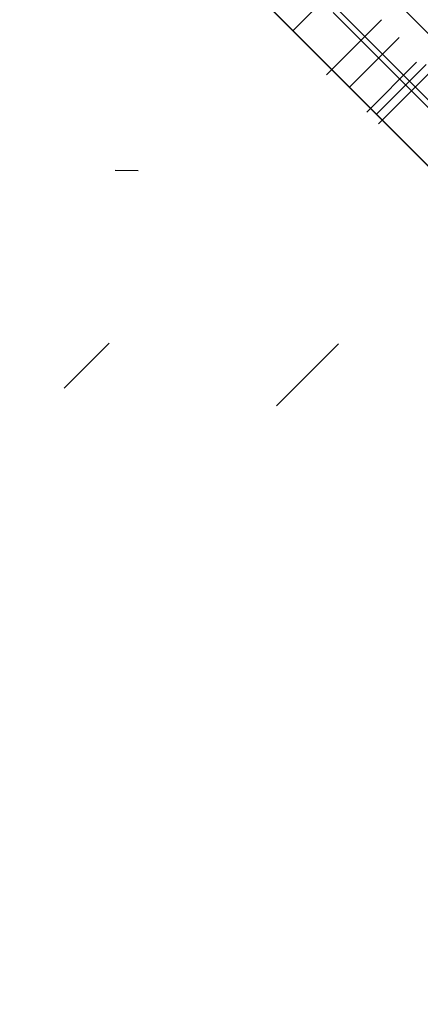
# Model space of a CAD drawing. Header units: millimetres. Extents: x -1690 to 192, y -898 to 54.
# Tile 228 of 256: x 127.46 to 136.02, y -19.85 to 1.17. Entities that reach past the tile are written whole.
import ezdxf

# ---------------------------------------------------------------- set-up
doc = ezdxf.new("R2010")
doc.units = ezdxf.units.MM
doc.header["$MEASUREMENT"] = 0
doc.layers.add('OVIDIO 186x93x72h', color=7, linetype='Continuous')

msp = doc.modelspace()

# ---------------------------------------------------------------- linework, layer by layer
at = {"layer": 'OVIDIO 186x93x72h', "extrusion": (-0.202852, -0.108979, 0.973126)}
for points in [[(41.457, 164.814), (41.457, 325.47)], [(41.457, 325.47), (41.457, 164.814)], [(41.752, 325.47), (41.752, 164.814)], [(42.048, 325.47), (42.048, 164.814)], [(42.048, 164.814), (42.048, 325.47)]]:
    msp.add_lwpolyline(points, dxfattribs=at)
at = {"layer": 'OVIDIO 186x93x72h', "extrusion": (-0.235702, -0.235702, 0.942809)}
for points in [[(95.67, 268.87), (95.67, 377.947)], [(96.618, 377.947), (96.618, 268.87)], [(94.369, 365.621), (94.369, 260.213)], [(98.516, 268.87), (98.516, 377.947)], [(99.464, 377.947), (99.464, 268.87)], [(93.592, 362.612), (93.592, 258.072)]]:
    msp.add_lwpolyline(points, dxfattribs=at)
at = {"layer": 'OVIDIO 186x93x72h', "extrusion": (-0.108979, -0.202852, 0.973126)}
for points in [[(144.804, 270.732), (144.804, 110.076)], [(144.804, 110.076), (144.804, 270.732)], [(145.099, 270.732), (145.099, 110.076)], [(145.394, 110.076), (145.394, 270.732)], [(145.394, 270.732), (145.394, 110.076)]]:
    msp.add_lwpolyline(points, dxfattribs=at)
at = {"layer": 'OVIDIO 186x93x72h', "extrusion": (0.881274, -0.265352, -0.39108)}
msp.add_lwpolyline([(31.644, 615.791), (73.512, 670.17)], dxfattribs=at)
at = {"layer": 'OVIDIO 186x93x72h', "extrusion": (-0.046296, -0.021464, 0.998697)}
for points in [[(39.908, 79.467), (39.908, 179.978)], [(41.394, 78.498), (41.394, 179.803)]]:
    msp.add_lwpolyline(points, dxfattribs=at)
at = {"layer": 'OVIDIO 186x93x72h', "extrusion": (-0.021464, -0.046296, 0.998697)}
for points in [[(141.825, 11.444), (141.825, 112.746)], [(143.311, 12.408), (143.311, 112.921)]]:
    msp.add_lwpolyline(points, dxfattribs=at)
at = {"layer": 'OVIDIO 186x93x72h', "extrusion": (0.015219, -0.015219, 0.999768)}
msp.add_lwpolyline([(119.731, 14.519), (129.108, 5.144)], dxfattribs=at)
at = {"layer": 'OVIDIO 186x93x72h', "extrusion": (0.999884, 0.000231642, -0.015217)}
msp.add_lwpolyline([(7.535, -0.698), (0.077, 489.133)], dxfattribs=at)
at = {"layer": 'OVIDIO 186x93x72h', "extrusion": (0.114881, 0.045678, 0.992329)}
for points in [[(-42.484, 70.09), (-42.484, -38.825)], [(-43.171, 70.091), (-43.171, -38.825)]]:
    msp.add_lwpolyline(points, dxfattribs=at)
at = {"layer": 'OVIDIO 186x93x72h'}
for points in [[(131.796, 5.27), (143.251, -6.185)], [(142.544, -5.478), (132.503, 4.563)], [(132.503, 4.563), (142.544, -5.478)], [(130.382, 3.856), (141.837, -7.599)], [(131.796, 3.856), (141.837, -6.185)], [(131.089, 3.149), (141.13, -6.892)], [(141.13, -6.892), (131.089, 3.149)], [(134.042, 3.024), (141.005, -3.939)], [(141.005, -3.939), (134.042, 3.024)], [(133.301, 0.937), (134.361, 1.997)], [(134.361, 1.997), (133.301, 0.937)], [(132.628, 1.61), (139.59, -5.353)], [(139.59, -5.353), (136.109, -1.872), (132.628, 1.61)], [(139.303, -3.823), (134.158, 1.322)], [(135.19, 1.169), (134.129, 0.108)], [(134.129, 0.108), (135.19, 1.169)], [(135.19, 1.169), (134.129, 0.108)], [(135.57, 0.789), (134.509, -0.271)], [(134.509, -0.271), (135.57, 0.789)], [(136.144, 0.214), (135.084, -0.846)], [(128.409, -6.695), (129.37, -5.733)], [(134.273, -5.749), (132.947, -7.075)]]:
    msp.add_lwpolyline(points, dxfattribs=at)
at = {"layer": 'OVIDIO 186x93x72h', "extrusion": (0.324768, -0.324768, 0.888285)}
for points in [[(96.42, 217.401), (96.42, 224.487)], [(96.42, 224.487), (96.42, 217.401)], [(95.67, 217.401), (95.67, 224.487)], [(94.92, 224.487), (94.92, 217.401)], [(94.92, 217.401), (94.92, 224.487)]]:
    msp.add_lwpolyline(points, dxfattribs=at)
at = {"layer": 'OVIDIO 186x93x72h', "extrusion": (0.288675, 0.866025, 0.408248)}
for points in [[(-123.519, 3.382), (-126.164, 6.621)], [(-126.164, 6.621), (-123.519, 3.382)]]:
    msp.add_lwpolyline(points, dxfattribs=at)
at = {"layer": 'OVIDIO 186x93x72h', "extrusion": (0.707107, 0.707107, 0)}
for points in [[(-94.767, 29.33), (-94.766, 29.235), (-94.762, 29.138), (-94.757, 29.042), (-94.748, 28.945), (-94.738, 28.848), (-94.725, 28.751), (-94.71, 28.654), (-94.692, 28.558), (-94.671, 28.461), (-94.649, 28.365), (-94.624, 28.269), (-94.596, 28.174), (-94.566, 28.079), (-94.534, 27.985), (-94.5, 27.892), (-94.463, 27.8), (-94.423, 27.708), (-94.382, 27.618), (-94.338, 27.529), (-94.292, 27.441), (-94.245, 27.354), (-94.195, 27.268), (-94.143, 27.184), (-94.089, 27.102), (-94.033, 27.021), (-93.975, 26.941), (-93.916, 26.864), (-93.855, 26.788), (-93.792, 26.714), (-93.728, 26.641), (-93.662, 26.571), (-93.596, 26.502)], [(-94.767, 29.33), (-94.766, 29.235), (-94.762, 29.138), (-94.757, 29.042), (-94.748, 28.945), (-94.738, 28.848), (-94.725, 28.751), (-94.71, 28.654), (-94.692, 28.558), (-94.671, 28.461), (-94.649, 28.365), (-94.624, 28.269), (-94.596, 28.174), (-94.566, 28.079), (-94.534, 27.985), (-94.5, 27.892), (-94.463, 27.8), (-94.423, 27.708), (-94.382, 27.618), (-94.338, 27.529), (-94.292, 27.441), (-94.245, 27.354), (-94.195, 27.268), (-94.143, 27.184), (-94.089, 27.102), (-94.033, 27.021), (-93.975, 26.941), (-93.916, 26.864), (-93.855, 26.788), (-93.792, 26.714), (-93.728, 26.641), (-93.662, 26.571), (-93.596, 26.502)], [(-95.939, 631.955), (-95.872, 631.887), (-95.806, 631.816), (-95.742, 631.744), (-95.679, 631.67), (-95.618, 631.594), (-95.559, 631.516), (-95.501, 631.436), (-95.446, 631.355), (-95.392, 631.273), (-95.34, 631.189), (-95.29, 631.103), (-95.242, 631.017), (-95.196, 630.929), (-95.152, 630.839), (-95.111, 630.749), (-95.072, 630.657), (-95.035, 630.565), (-95, 630.472), (-94.968, 630.378), (-94.938, 630.283), (-94.91, 630.188), (-94.885, 630.092), (-94.863, 629.996), (-94.842, 629.9), (-94.825, 629.803), (-94.809, 629.706), (-94.796, 629.609), (-94.786, 629.512), (-94.778, 629.415), (-94.772, 629.319), (-94.768, 629.223), (-94.767, 629.127)], [(-94.767, 629.127), (-94.768, 629.223), (-94.772, 629.319), (-94.778, 629.415), (-94.786, 629.512), (-94.796, 629.609), (-94.809, 629.706), (-94.825, 629.803), (-94.842, 629.9), (-94.863, 629.996), (-94.885, 630.092), (-94.91, 630.188), (-94.938, 630.283), (-94.968, 630.378), (-95, 630.472), (-95.035, 630.565), (-95.072, 630.657), (-95.111, 630.749), (-95.152, 630.839), (-95.196, 630.929), (-95.242, 631.017), (-95.29, 631.103), (-95.34, 631.189), (-95.392, 631.273), (-95.446, 631.355), (-95.501, 631.436), (-95.559, 631.516), (-95.618, 631.594), (-95.679, 631.67), (-95.742, 631.744), (-95.806, 631.816), (-95.872, 631.887), (-95.939, 631.955)], [(-94.767, 29.33), (-94.766, 29.235), (-94.762, 29.138), (-94.757, 29.042), (-94.748, 28.945), (-94.738, 28.848), (-94.725, 28.751), (-94.71, 28.654), (-94.692, 28.558), (-94.671, 28.461), (-94.649, 28.365), (-94.624, 28.269), (-94.596, 28.174), (-94.566, 28.079), (-94.534, 27.985), (-94.5, 27.892), (-94.463, 27.8), (-94.423, 27.708), (-94.382, 27.618), (-94.338, 27.529), (-94.292, 27.441), (-94.245, 27.354), (-94.195, 27.268), (-94.143, 27.184), (-94.089, 27.102), (-94.033, 27.021), (-93.975, 26.941), (-93.916, 26.864), (-93.855, 26.788), (-93.792, 26.714), (-93.728, 26.641), (-93.662, 26.571), (-93.596, 26.502)], [(-93.596, 26.502), (-93.662, 26.571), (-93.728, 26.641), (-93.792, 26.714), (-93.855, 26.788), (-93.916, 26.864), (-93.975, 26.941), (-94.033, 27.021), (-94.089, 27.102), (-94.143, 27.184), (-94.195, 27.268), (-94.245, 27.354), (-94.292, 27.441), (-94.338, 27.529), (-94.382, 27.618), (-94.423, 27.708), (-94.463, 27.8), (-94.5, 27.892), (-94.534, 27.985), (-94.566, 28.079), (-94.596, 28.174), (-94.624, 28.269), (-94.649, 28.365), (-94.671, 28.461), (-94.692, 28.558), (-94.71, 28.654), (-94.725, 28.751), (-94.738, 28.848), (-94.748, 28.945), (-94.757, 29.042), (-94.762, 29.138), (-94.766, 29.235), (-94.767, 29.33)], [(-95.939, 631.956), (-95.872, 631.887), (-95.806, 631.816), (-95.742, 631.744), (-95.68, 631.67), (-95.619, 631.594), (-95.559, 631.516), (-95.502, 631.437), (-95.446, 631.356), (-95.392, 631.273), (-95.34, 631.189), (-95.29, 631.104), (-95.242, 631.017), (-95.196, 630.929), (-95.152, 630.84), (-95.111, 630.749), (-95.072, 630.658), (-95.035, 630.565), (-95, 630.472), (-94.968, 630.378), (-94.938, 630.283), (-94.911, 630.188), (-94.885, 630.092), (-94.863, 629.996), (-94.843, 629.9), (-94.825, 629.803), (-94.809, 629.706), (-94.796, 629.609), (-94.786, 629.512), (-94.778, 629.415), (-94.772, 629.319), (-94.768, 629.223), (-94.767, 629.127)], [(-97.467, 654.107), (-97.465, 654.237), (-97.458, 654.369), (-97.448, 654.501), (-97.432, 654.634), (-97.412, 654.767), (-97.388, 654.901), (-97.358, 655.034), (-97.324, 655.167), (-97.285, 655.299), (-97.242, 655.43), (-97.194, 655.561), (-97.141, 655.69), (-97.112, 655.754), (-97.083, 655.817), (-97.053, 655.88), (-97.021, 655.942), (-96.988, 656.004), (-96.955, 656.066), (-96.92, 656.127), (-96.884, 656.187), (-96.847, 656.246), (-96.809, 656.305), (-96.77, 656.363), (-96.73, 656.421), (-96.689, 656.478), (-96.647, 656.534), (-96.604, 656.589), (-96.56, 656.643), (-96.47, 656.749), (-96.376, 656.852), (-96.28, 656.951), (-96.18, 657.046), (-96.078, 657.137), (-95.973, 657.225), (-95.866, 657.308), (-95.757, 657.387), (-95.646, 657.462), (-95.533, 657.532), (-95.419, 657.598), (-95.304, 657.66)], [(-95.304, 657.66), (-95.419, 657.598), (-95.533, 657.532), (-95.646, 657.462), (-95.757, 657.387), (-95.866, 657.308), (-95.973, 657.225), (-96.078, 657.137), (-96.18, 657.046), (-96.28, 656.951), (-96.376, 656.852), (-96.47, 656.749), (-96.56, 656.643), (-96.604, 656.589), (-96.647, 656.534), (-96.689, 656.478), (-96.73, 656.421), (-96.77, 656.363), (-96.809, 656.305), (-96.847, 656.246), (-96.884, 656.187), (-96.92, 656.127), (-96.955, 656.066), (-96.988, 656.004), (-97.021, 655.942), (-97.053, 655.88), (-97.083, 655.817), (-97.112, 655.754), (-97.141, 655.69), (-97.194, 655.561), (-97.242, 655.43), (-97.285, 655.299), (-97.324, 655.167), (-97.358, 655.034), (-97.388, 654.901), (-97.412, 654.767), (-97.432, 654.634), (-97.448, 654.501), (-97.458, 654.369), (-97.465, 654.237), (-97.467, 654.107)], [(-97.467, 654.107), (-97.465, 654.237), (-97.458, 654.369), (-97.448, 654.501), (-97.432, 654.634), (-97.412, 654.767), (-97.388, 654.901), (-97.358, 655.034), (-97.324, 655.167), (-97.285, 655.299), (-97.242, 655.43), (-97.194, 655.561), (-97.141, 655.69), (-97.112, 655.754), (-97.083, 655.817), (-97.053, 655.88), (-97.021, 655.942), (-96.988, 656.004), (-96.955, 656.066), (-96.92, 656.127), (-96.884, 656.187), (-96.847, 656.246), (-96.809, 656.305), (-96.77, 656.363), (-96.73, 656.421), (-96.689, 656.478), (-96.647, 656.534), (-96.604, 656.589), (-96.56, 656.643), (-96.47, 656.749), (-96.376, 656.852), (-96.28, 656.951), (-96.18, 657.046), (-96.078, 657.137), (-95.973, 657.225), (-95.866, 657.308), (-95.757, 657.387), (-95.646, 657.462), (-95.533, 657.532), (-95.419, 657.598), (-95.304, 657.66)], [(-95.939, 631.956), (-95.872, 631.887), (-95.807, 631.816), (-95.742, 631.744), (-95.68, 631.67), (-95.619, 631.594), (-95.559, 631.516), (-95.502, 631.437), (-95.446, 631.356), (-95.392, 631.273), (-95.34, 631.189), (-95.29, 631.104), (-95.242, 631.017), (-95.196, 630.929), (-95.152, 630.84), (-95.111, 630.749), (-95.072, 630.658), (-95.035, 630.565), (-95, 630.472), (-94.968, 630.378), (-94.938, 630.284), (-94.911, 630.188), (-94.886, 630.093), (-94.863, 629.996), (-94.843, 629.9), (-94.825, 629.803), (-94.809, 629.706), (-94.796, 629.609), (-94.786, 629.513), (-94.778, 629.416), (-94.772, 629.319), (-94.768, 629.223), (-94.767, 629.127)], [(-94.767, 629.127), (-94.768, 629.223), (-94.772, 629.319), (-94.778, 629.416), (-94.786, 629.513), (-94.796, 629.609), (-94.809, 629.706), (-94.825, 629.803), (-94.843, 629.9), (-94.863, 629.996), (-94.886, 630.093), (-94.911, 630.188), (-94.938, 630.284), (-94.968, 630.378), (-95, 630.472), (-95.035, 630.565), (-95.072, 630.658), (-95.111, 630.749), (-95.152, 630.84), (-95.196, 630.929), (-95.242, 631.017), (-95.29, 631.104), (-95.34, 631.189), (-95.392, 631.273), (-95.446, 631.356), (-95.502, 631.437), (-95.559, 631.516), (-95.619, 631.594), (-95.68, 631.67), (-95.742, 631.744), (-95.807, 631.816), (-95.872, 631.887), (-95.939, 631.956)], [(-95.304, 657.66), (-95.419, 657.598), (-95.533, 657.532), (-95.646, 657.462), (-95.757, 657.387), (-95.866, 657.308), (-95.973, 657.225), (-96.078, 657.137), (-96.18, 657.046), (-96.28, 656.951), (-96.376, 656.852), (-96.47, 656.749), (-96.56, 656.643), (-96.604, 656.589), (-96.647, 656.534), (-96.689, 656.478), (-96.73, 656.421), (-96.77, 656.363), (-96.809, 656.305), (-96.847, 656.246), (-96.884, 656.187), (-96.92, 656.127), (-96.955, 656.066), (-96.988, 656.004), (-97.021, 655.942), (-97.053, 655.88), (-97.083, 655.817), (-97.112, 655.754), (-97.141, 655.69), (-97.194, 655.561), (-97.242, 655.43), (-97.285, 655.299), (-97.324, 655.167), (-97.358, 655.034), (-97.388, 654.901), (-97.412, 654.767), (-97.432, 654.634), (-97.448, 654.501), (-97.458, 654.369), (-97.465, 654.237), (-97.467, 654.107)], [(-97.467, 654.107), (-97.465, 654.237), (-97.458, 654.369), (-97.448, 654.501), (-97.432, 654.634), (-97.412, 654.767), (-97.388, 654.901), (-97.358, 655.034), (-97.324, 655.167), (-97.285, 655.299), (-97.242, 655.43), (-97.194, 655.561), (-97.141, 655.69), (-97.112, 655.754), (-97.083, 655.817), (-97.053, 655.88), (-97.021, 655.942), (-96.988, 656.004), (-96.955, 656.066), (-96.92, 656.127), (-96.884, 656.187), (-96.847, 656.246), (-96.809, 656.305), (-96.77, 656.363), (-96.73, 656.421), (-96.689, 656.478), (-96.647, 656.534), (-96.604, 656.589), (-96.56, 656.643), (-96.47, 656.749), (-96.376, 656.852), (-96.28, 656.951), (-96.18, 657.046), (-96.078, 657.137), (-95.973, 657.225), (-95.866, 657.308), (-95.757, 657.387), (-95.646, 657.462), (-95.533, 657.532), (-95.419, 657.598), (-95.304, 657.66)], [(-97.467, 635.14), (-97.466, 635.044), (-97.462, 634.948), (-97.457, 634.851), (-97.448, 634.755), (-97.438, 634.658), (-97.425, 634.561), (-97.41, 634.464), (-97.392, 634.367), (-97.371, 634.271), (-97.349, 634.175), (-97.324, 634.079), (-97.296, 633.984), (-97.266, 633.889), (-97.234, 633.795), (-97.199, 633.702), (-97.163, 633.609), (-97.123, 633.518), (-97.082, 633.428), (-97.038, 633.338), (-96.992, 633.25), (-96.944, 633.163), (-96.894, 633.078), (-96.842, 632.994), (-96.789, 632.911), (-96.733, 632.83), (-96.675, 632.751), (-96.616, 632.673), (-96.555, 632.597), (-96.492, 632.523), (-96.428, 632.451), (-96.362, 632.38), (-96.295, 632.312)], [(-97.467, 635.14), (-97.466, 635.044), (-97.462, 634.948), (-97.457, 634.851), (-97.448, 634.755), (-97.438, 634.658), (-97.425, 634.561), (-97.409, 634.464), (-97.392, 634.367), (-97.371, 634.271), (-97.349, 634.175), (-97.324, 634.079), (-97.296, 633.984), (-97.266, 633.889), (-97.234, 633.795), (-97.199, 633.702), (-97.163, 633.609), (-97.123, 633.518), (-97.082, 633.428), (-97.038, 633.338), (-96.992, 633.25), (-96.944, 633.163), (-96.894, 633.078), (-96.842, 632.994), (-96.789, 632.911), (-96.733, 632.83), (-96.675, 632.751), (-96.616, 632.673), (-96.555, 632.597), (-96.492, 632.523), (-96.428, 632.451), (-96.362, 632.38), (-96.295, 632.312)], [(-96.295, 632.312), (-96.362, 632.38), (-96.428, 632.451), (-96.492, 632.523), (-96.555, 632.597), (-96.616, 632.673), (-96.675, 632.751), (-96.733, 632.83), (-96.789, 632.911), (-96.842, 632.994), (-96.894, 633.078), (-96.944, 633.163), (-96.992, 633.25), (-97.038, 633.338), (-97.082, 633.428), (-97.123, 633.518), (-97.163, 633.609), (-97.199, 633.702), (-97.234, 633.795), (-97.266, 633.889), (-97.296, 633.984), (-97.324, 634.079), (-97.349, 634.175), (-97.371, 634.271), (-97.392, 634.367), (-97.409, 634.464), (-97.425, 634.561), (-97.438, 634.658), (-97.448, 634.755), (-97.457, 634.851), (-97.462, 634.948), (-97.466, 635.044), (-97.467, 635.14)]]:
    msp.add_lwpolyline(points, dxfattribs=at)
at = {"layer": 'OVIDIO 186x93x72h', "extrusion": (0.000182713, 0.000182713, 1)}
for points in [[(134.014, -0.007), (135.075, 1.054)], [(135.075, 1.054), (134.014, -0.007)]]:
    msp.add_lwpolyline(points, dxfattribs=at)
at = {"layer": 'OVIDIO 186x93x72h', "extrusion": (1, 0, 0)}
for points in [[(1.169, 629.127), (1.169, 29.33)], [(1.169, 29.33), (1.169, 629.127)], [(0.639, 29.33), (0.639, 629.127)], [(0.108, 629.127), (0.108, 29.33)], [(0.108, 29.33), (0.108, 629.127)]]:
    msp.add_lwpolyline(points, dxfattribs=at)
at = {"layer": 'OVIDIO 186x93x72h', "extrusion": (0.000129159, 0.000129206, 1)}
for points in [[(135.937, 0.259), (134.876, -0.802)], [(134.876, -0.802), (135.937, 0.259)], [(135.128, -1.054), (136.189, 0.007)], [(136.189, 0.007), (135.128, -1.054)]]:
    msp.add_lwpolyline(points, dxfattribs=at)
at = {"layer": 'OVIDIO 186x93x72h', "extrusion": (0.288793, 0.865975, 0.408272)}
for points in [[(-129.243, 559.577), (-128.925, 559.187)], [(-128.925, 559.187), (-129.243, 559.577)], [(-128.573, 560.125), (-128.254, 559.735)], [(-128.254, 559.735), (-128.573, 560.125)]]:
    msp.add_lwpolyline(points, dxfattribs=at)
at = {"layer": 'OVIDIO 186x93x72h', "extrusion": (0.865975, 0.288793, -0.408272)}
msp.add_lwpolyline([(-43.043, 629.338), (-43.362, 629.727)], dxfattribs=at)
at = {"layer": 'OVIDIO 186x93x72h', "extrusion": (0.045678, 0.114881, 0.992329)}
for points in [[(-136.026, 37.82), (-136.026, 146.735)], [(-136.714, 37.82), (-136.714, 146.734)], [(-134.425, 40.532), (-134.425, 147.388)], [(-134.425, 147.388), (-134.425, 40.532)], [(-134.882, 147.388), (-134.882, 40.532)], [(-134.882, 40.532), (-134.882, 147.388)]]:
    msp.add_lwpolyline(points, dxfattribs=at)
at = {"layer": 'OVIDIO 186x93x72h', "extrusion": (0.287767, 0.106919, 0.951713)}
for points in [[(-59.181, 106.473), (-59.181, 82.078)], [(-59.181, 82.078), (-59.181, 106.473)], [(-59.094, 106.032), (-59.094, 82.078)], [(-59.007, 105.591), (-59.007, 82.078)], [(-59.007, 82.078), (-59.007, 105.591)]]:
    msp.add_lwpolyline(points, dxfattribs=at)
at = {"layer": 'OVIDIO 186x93x72h', "extrusion": (0.000995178, 0.999995, 0.002882)}
msp.add_lwpolyline([(-129.993, 668.837), (-129.503, 667.419)], dxfattribs=at)

doc.saveas('drawing.dxf')
